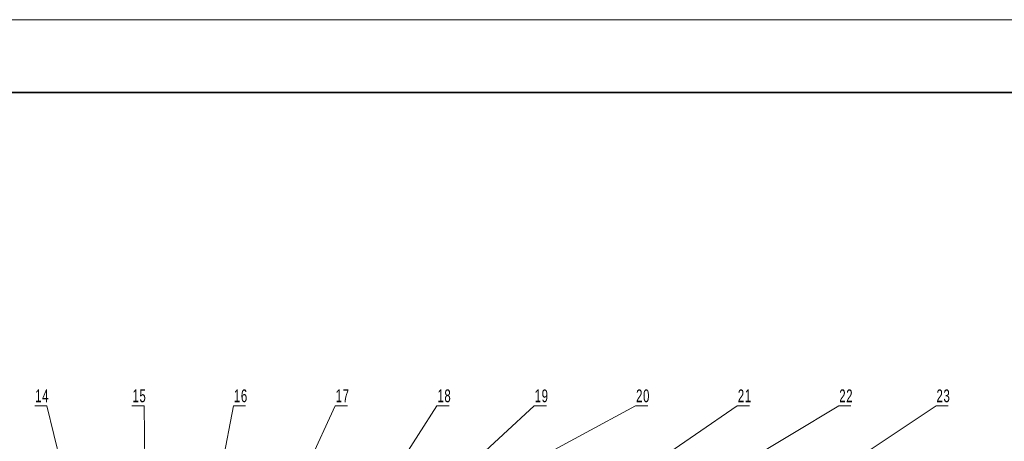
# Model space of a CAD drawing. Header units: millimetres. Extents: x 2945 to 26725, y -1089 to 16127.
# Tile 124 of 150: x 11586 to 16984, y 13813 to 16127. Entities that reach past the tile are written whole.
import ezdxf

# ---------------------------------------------------------------- set-up
doc = ezdxf.new("R2010")
doc.units = ezdxf.units.MM
for name, color, linetype, lineweight in [('注释', 2, 'Continuous', 18), ('粗实线层', 7, 'Continuous', 35), ('细实线层', 7, 'Continuous', 18)]:
    doc.layers.add(name, color=color, linetype=linetype, lineweight=lineweight)
doc.styles.add('SLDTEXTSTYLE1', font='txt', dxfattribs={"width": 0.667})

# ---------------------------------------------------------------- blocks, each defined once
blk = doc.blocks.new('$CAXA_FRAME_13B17AC1$')
at = {"layer": '粗实线层'}
blk.add_line((574.5, 400.5), (-574.5, 400.5), dxfattribs=at)
at = {"layer": '细实线层'}
blk.add_line((594.5, 420.5), (-594.5, 420.5), dxfattribs=at)
blk = doc.blocks.new('SW_NOTE_0_13')
at = {"layer": '注释', "color": 0}
for p, q in [((-67.1, 0), (0, 0)), ((0, 0), (-67.1, 0)), ((-67.1, 0), (0, 0)), ((0, 0), (-67.1, 0)), ((-67.1, 0), (0, 0)), ((0, 0), (-67.1, 0))]:
    blk.add_line(p, q, dxfattribs=at)
at = {"layer": '注释', "color": 0, "insert": (-64.3, 89.1), "char_height": 70, "width": 113.629, "attachment_point": 1, "style": 'SLDTEXTSTYLE1'}
blk.add_mtext('\\T1.1;14', dxfattribs=at)
blk = doc.blocks.new('SW_NOTE_0_14')
at = {"layer": '注释', "color": 0}
for p, q in [((-67.1, 0), (0, 0)), ((0, 0), (-67.1, 0)), ((-67.1, 0), (0, 0)), ((0, 0), (-67.1, 0)), ((-67.1, 0), (0, 0)), ((0, 0), (-67.1, 0))]:
    blk.add_line(p, q, dxfattribs=at)
at = {"layer": '注释', "color": 0, "insert": (-64.3, 89.1), "char_height": 70, "width": 110.441, "attachment_point": 1, "style": 'SLDTEXTSTYLE1'}
blk.add_mtext('\\T1.1;15', dxfattribs=at)
blk = doc.blocks.new('SW_NOTE_0_15')
at = {"layer": '注释', "color": 0}
for p, q in [((0, 0), (67.1, 0)), ((67.1, 0), (0, 0)), ((0, 0), (67.1, 0)), ((67.1, 0), (0, 0)), ((0, 0), (67.1, 0)), ((67.1, 0), (0, 0))]:
    blk.add_line(p, q, dxfattribs=at)
at = {"layer": '注释', "color": 0, "insert": (2.9, 89.1), "char_height": 70, "width": 114.017, "attachment_point": 1, "style": 'SLDTEXTSTYLE1'}
blk.add_mtext('\\T1.1;17', dxfattribs=at)
blk = doc.blocks.new('SW_NOTE_0_16')
at = {"layer": '注释', "color": 0}
for p, q in [((0, 0), (67.1, 0)), ((67.1, 0), (0, 0)), ((0, 0), (67.1, 0)), ((67.1, 0), (0, 0)), ((0, 0), (67.1, 0)), ((67.1, 0), (0, 0))]:
    blk.add_line(p, q, dxfattribs=at)
at = {"layer": '注释', "color": 0, "insert": (2.9, 89.1), "char_height": 70, "width": 110.441, "attachment_point": 1, "style": 'SLDTEXTSTYLE1'}
blk.add_mtext('\\T1.1;18', dxfattribs=at)
blk = doc.blocks.new('SW_NOTE_0_17')
at = {"layer": '注释', "color": 0}
for p, q in [((0, 0), (67.1, 0)), ((67.1, 0), (0, 0)), ((0, 0), (67.1, 0)), ((67.1, 0), (0, 0)), ((0, 0), (67.1, 0)), ((67.1, 0), (0, 0))]:
    blk.add_line(p, q, dxfattribs=at)
at = {"layer": '注释', "color": 0, "insert": (2.9, 89.1), "char_height": 70, "width": 110.946, "attachment_point": 1, "style": 'SLDTEXTSTYLE1'}
blk.add_mtext('\\T1.1;19', dxfattribs=at)
blk = doc.blocks.new('SW_NOTE_0_18')
at = {"layer": '注释', "color": 0}
for p, q in [((0, 0), (67.1, 0)), ((67.1, 0), (0, 0)), ((0, 0), (67.1, 0)), ((67.1, 0), (0, 0)), ((0, 0), (67.1, 0)), ((67.1, 0), (0, 0))]:
    blk.add_line(p, q, dxfattribs=at)
at = {"layer": '注释', "color": 0, "insert": (2.8, 89.1), "char_height": 70, "width": 110.441, "attachment_point": 1, "style": 'SLDTEXTSTYLE1'}
blk.add_mtext('\\T1.1;21', dxfattribs=at)
blk = doc.blocks.new('SW_NOTE_0_19')
at = {"layer": '注释', "color": 0}
for p, q in [((0, 0), (67.1, 0)), ((67.1, 0), (0, 0)), ((0, 0), (67.1, 0)), ((67.1, 0), (0, 0)), ((0, 0), (67.1, 0)), ((67.1, 0), (0, 0))]:
    blk.add_line(p, q, dxfattribs=at)
at = {"layer": '注释', "color": 0, "insert": (2.8, 89.1), "char_height": 70, "width": 120.803, "attachment_point": 1, "style": 'SLDTEXTSTYLE1'}
blk.add_mtext('\\T1.1;20', dxfattribs=at)
blk = doc.blocks.new('SW_NOTE_0_20')
at = {"layer": '注释', "color": 0}
for p, q in [((0, 0), (67.1, 0)), ((67.1, 0), (0, 0)), ((0, 0), (67.1, 0)), ((67.1, 0), (0, 0)), ((0, 0), (67.1, 0)), ((67.1, 0), (0, 0))]:
    blk.add_line(p, q, dxfattribs=at)
at = {"layer": '注释', "color": 0, "insert": (2.8, 89.1), "char_height": 70, "width": 118.67, "attachment_point": 1, "style": 'SLDTEXTSTYLE1'}
blk.add_mtext('\\T1.1;22', dxfattribs=at)
blk = doc.blocks.new('SW_NOTE_0_21')
at = {"layer": '注释', "color": 0}
for p, q in [((0, 0), (67.1, 0)), ((67.1, 0), (0, 0)), ((0, 0), (67.1, 0)), ((67.1, 0), (0, 0)), ((0, 0), (67.1, 0)), ((67.1, 0), (0, 0))]:
    blk.add_line(p, q, dxfattribs=at)
at = {"layer": '注释', "color": 0, "insert": (2.9, 89.1), "char_height": 70, "width": 110.946, "attachment_point": 1, "style": 'SLDTEXTSTYLE1'}
blk.add_mtext('\\T1.1;16', dxfattribs=at)
blk = doc.blocks.new('SW_NOTE_0_22')
at = {"layer": '注释', "color": 0}
for p, q in [((0, 0), (67.1, 0)), ((67.1, 0), (0, 0)), ((0, 0), (67.1, 0)), ((67.1, 0), (0, 0)), ((0, 0), (67.1, 0)), ((67.1, 0), (0, 0))]:
    blk.add_line(p, q, dxfattribs=at)
at = {"layer": '注释', "color": 0, "insert": (2.8, 89.1), "char_height": 70, "width": 119.446, "attachment_point": 1, "style": 'SLDTEXTSTYLE1'}
blk.add_mtext('\\T1.1;23', dxfattribs=at)
blk = doc.blocks.new('*X100')
at = {"layer": '注释', "linetype": 'Continuous'}
h = blk.add_hatch(color=0, dxfattribs=at)
edge = h.paths.add_edge_path(flags=0)
edge.add_arc((475.3, -1960.1), 10.2, 0, 360)
at = {"layer": '注释', "color": 0, "linetype": 'Continuous'}
blk.add_line((475.3, -1960.1), (0, 0), dxfattribs=at)
blk = doc.blocks.new('*X101')
at = {"layer": '注释', "linetype": 'Continuous'}
h = blk.add_hatch(color=0, dxfattribs=at)
edge = h.paths.add_edge_path(flags=0)
edge.add_arc((22.3, -1935.9), 10.2, 0, 360)
at = {"layer": '注释', "color": 0, "linetype": 'Continuous'}
blk.add_line((22.3, -1935.9), (0, 0), dxfattribs=at)
blk = doc.blocks.new('*X102')
at = {"layer": '注释', "linetype": 'Continuous'}
h = blk.add_hatch(color=0, dxfattribs=at)
edge = h.paths.add_edge_path(flags=0)
edge.add_arc((-926.6, -2033.6), 10.2, 0, 360)
at = {"layer": '注释', "color": 0, "linetype": 'Continuous'}
blk.add_line((-926.6, -2033.6), (0, 0), dxfattribs=at)
blk = doc.blocks.new('*X103')
at = {"layer": '注释', "linetype": 'Continuous'}
h = blk.add_hatch(color=0, dxfattribs=at)
edge = h.paths.add_edge_path(flags=0)
edge.add_arc((-1120.7, -1744.9), 10.2, 0, 360)
at = {"layer": '注释', "color": 0, "linetype": 'Continuous'}
blk.add_line((-1120.7, -1744.9), (0, 0), dxfattribs=at)
blk = doc.blocks.new('*X104')
at = {"layer": '注释', "linetype": 'Continuous'}
h = blk.add_hatch(color=0, dxfattribs=at)
edge = h.paths.add_edge_path(flags=0)
edge.add_arc((-548.4, -508.9), 10.2, 0, 360)
at = {"layer": '注释', "color": 0, "linetype": 'Continuous'}
blk.add_line((-548.4, -508.9), (0, 0), dxfattribs=at)
blk = doc.blocks.new('*X105')
at = {"layer": '注释', "linetype": 'Continuous'}
h = blk.add_hatch(color=0, dxfattribs=at)
edge = h.paths.add_edge_path(flags=0)
edge.add_arc((-2780, -1912), 10.2, 0, 360)
at = {"layer": '注释', "color": 0, "linetype": 'Continuous'}
blk.add_line((-2780, -1912), (0, 0), dxfattribs=at)
blk = doc.blocks.new('*X106')
at = {"layer": '注释', "linetype": 'Continuous'}
h = blk.add_hatch(color=0, dxfattribs=at)
edge = h.paths.add_edge_path(flags=0)
edge.add_arc((-872.4, -472.2), 10.2, 0, 360)
at = {"layer": '注释', "color": 0, "linetype": 'Continuous'}
blk.add_line((-872.4, -472.2), (0, 0), dxfattribs=at)
blk = doc.blocks.new('*X107')
at = {"layer": '注释', "linetype": 'Continuous'}
h = blk.add_hatch(color=0, dxfattribs=at)
edge = h.paths.add_edge_path(flags=0)
edge.add_arc((-3540.3, -2133.9), 10.2, 0, 360)
at = {"layer": '注释', "color": 0, "linetype": 'Continuous'}
blk.add_line((-3540.3, -2133.9), (0, 0), dxfattribs=at)
blk = doc.blocks.new('*X108')
at = {"layer": '注释', "linetype": 'Continuous'}
h = blk.add_hatch(color=0, dxfattribs=at)
edge = h.paths.add_edge_path(flags=0)
edge.add_arc((-430.1, -2298.9), 10.2, 0, 360)
at = {"layer": '注释', "color": 0, "linetype": 'Continuous'}
blk.add_line((-430.1, -2298.9), (0, 0), dxfattribs=at)
blk = doc.blocks.new('*X109')
at = {"layer": '注释', "linetype": 'Continuous'}
h = blk.add_hatch(color=0, dxfattribs=at)
edge = h.paths.add_edge_path(flags=0)
edge.add_arc((-2229.9, -1491.4), 10.2, 0, 360)
at = {"layer": '注释', "color": 0, "linetype": 'Continuous'}
blk.add_line((-2229.9, -1491.4), (0, 0), dxfattribs=at)

msp = doc.modelspace()

# ---------------------------------------------------------------- block references
at = {"layer": '注释'}
for name, p in [('SW_NOTE_0_13', (11735.832, 14008.478)), ('SW_NOTE_0_14', (12268.93, 14008.478)), ('SW_NOTE_0_21', (12757.898, 14008.478)), ('SW_NOTE_0_15', (13315.709, 14008.478)), ('SW_NOTE_0_16', (13873.52, 14008.478)), ('SW_NOTE_0_17', (14406.618, 14008.478)), ('SW_NOTE_0_19', (14962.664, 14008.478)), ('SW_NOTE_0_18', (15520.475, 14008.478)), ('SW_NOTE_0_20', (16076.521, 14008.478)), ('SW_NOTE_0_22', (16609.619, 14008.478)), ('*X100', (11735.832, 14008.478)), ('*X101', (12268.93, 14008.478)), ('*X108', (12757.898, 14008.478)), ('*X102', (13315.709, 14008.478)), ('*X107', (16076.521, 14008.478)), ('*X105', (15520.475, 14008.478)), ('*X103', (13873.52, 14008.478)), ('*X104', (14406.618, 14008.478)), ('*X106', (14962.664, 14008.478)), ('*X109', (16609.619, 14008.478))]:
    msp.add_blockref(name, p, dxfattribs=at)
at = {"layer": '粗实线层', "xscale": 20, "yscale": 20, "zscale": 20}
msp.add_blockref('$CAXA_FRAME_13B17AC1$', (14834.531, 7717.01), dxfattribs=at)

doc.saveas('drawing.dxf')
